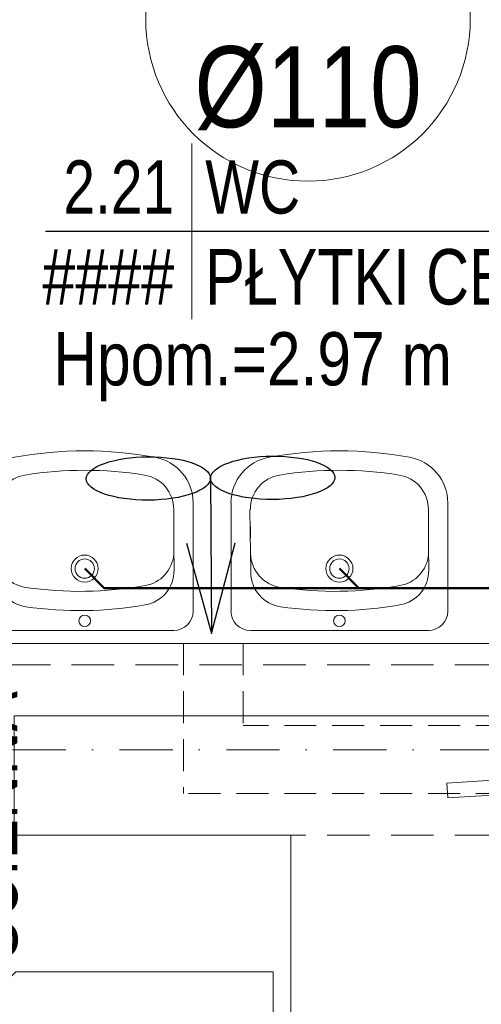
# Model space of a CAD drawing. Header units: millimetres. Extents: x -96593 to 66336, y -23969 to 7139.
# Tile 27 of 256: x -89284 to -89176, y -11496 to -11265. Entities that reach past the tile are written whole.
import ezdxf
from ezdxf.enums import TextEntityAlignment as Align

# ---------------------------------------------------------------- set-up
doc = ezdxf.new("R2010")
doc.units = ezdxf.units.MM
for name, pattern in [('DASHDOT', [1, 0.5, -0.25, 0, -0.25]), ('DASHED', [0.75, 0.5, -0.25]), ('DASHEDX2', [1.5, 1, -0.5])]:
    doc.linetypes.add(name, pattern=pattern)
for name, color, linetype, lineweight in [('BA_drz', 7, 'Continuous', 18), ('BA_KS_ist.', 34, 'Continuous', 50), ('BA_met', 7, 'Continuous', 18), ('BA_txs', 2, 'Continuous', 18), ('MM_KS_OPISY', 7, 'Continuous', 9), ('mm_went_opis', 7, 'Continuous', 15), ('PG_OSIE', 1, 'DASHDOT', 18), ('PG_PODCIĄGI', 1, 'DASHED', 18), ('PG_PRZERYWANE_ŚREDNIE', 1, 'DASHEDX2', 18), ('PG_WIDOKOWE_CIENKIE', 1, 'Continuous', 18), ('PG_WYPOSAŻENIE', 1, 'Continuous', 18), ('PG_ŚCIANY_DZIAŁOWE', 3, 'Continuous', 18)]:
    doc.layers.add(name, color=color, linetype=linetype, lineweight=lineweight)
doc.styles.add('BIKTS', font='bikromsw.shx', dxfattribs={"width": 0.85})
doc.styles.add('ROMANS', font='bikromsw.shx', dxfattribs={"width": 0.8})
doc.styles.get("Standard").update_dxf_attribs({"font": 'arial.ttf'})

# ---------------------------------------------------------------- blocks, each defined once
blk = doc.blocks.new('dr1h901')
at = {"color": 0}
blk.add_line((-0.5, 0), (-0.5, 1), dxfattribs=at)
blk.add_line((0, 0.3622), (0, -0.2655))
blk.add_arc((-0.5, 0), 1, 0, 90, dxfattribs=at)
blk = doc.blocks.new('A$Cf7835451')
at = {"layer": 'PG_WIDOKOWE_CIENKIE', "lineweight": 18}
for p, q in [((29.97, 50.9), (4.55, 50.9)), ((0, 4.55), (0, 46.36)), ((13.56, 46.28), (18.9, 46.36)), ((17.27, 46.25), (17.27, 46.33)), ((18.09, 46.3), (28.43, 46.46)), ((19.09, 46.31), (19.09, 46.36)), ((24.43, 46.36), (21.8, 46.36)), ((21.8, 46.36), (21.8, 46.36)), ((21.82, 46.36), (21.82, 46.36)), ((22.54, 46.36), (22.54, 46.41)), ((23.62, 46.36), (23.62, 46.38)), ((14.2, 4.47), (19.54, 4.55)), ((17.27, 4.51), (17.27, 4.6)), ((28.43, 4.55), (19.09, 4.55)), ((29.97, 0), (4.55, 0))]:
    blk.add_line(p, q, dxfattribs=at)
for centre, radius in [((14.54, 25.45), 3.18), ((2.27, 25.45), 1.36), ((14.54, 25.45), 2.27)]:
    blk.add_circle(centre, radius, dxfattribs=at)
for centre, radius, start, end in [((4.55, 46.36), 4.55, 90, 180), ((29.97, 40), 10.91, 10.2403, 90), ((13.68, 38.1), 8.18, 90.8747, 171.7206), ((18.21, 38.12), 8.18, 90.8747, 171.7206), ((28.43, 38.18), 8.18, 9.1541, 90), ((-50.54, 25.45), 92.72, 349.7597, 10.2403), ((-50.54, 25.45), 88.17, 350.8459, 9.1541), ((92.84, 26.58), 88.17, 171.7206, 190.0289), ((97.37, 26.6), 88.17, 171.7206, 190.0289), ((14.07, 12.65), 8.18, 190.0289, 270.8747), ((18.6, 12.67), 8.18, 190.0289, 264.7924), ((28.43, 12.73), 8.18, 270, 350.8459), ((29.97, 10.91), 10.91, 270, 349.7597), ((4.55, 4.55), 4.55, 180, 270)]:
    blk.add_arc(centre, radius, start, end, dxfattribs=at)
blk = doc.blocks.new('bikmet')
blk.add_line((0, 1.65), (0, -1.65))
at = {"style": 'ROMANS', "width": 0.8}
blk.add_attdef('NRPOM', text='', height=1, dxfattribs=at).set_placement((-0.333, 0.333), align=Align.RIGHT)
blk.add_attdef('NWAPOM', (0.25, 0.333), '', height=1, dxfattribs=at)
blk.add_attdef('PODLOGA', text='', height=1.042, dxfattribs=at).set_placement((0.25, -0.333), align=Align.TOP_LEFT)
blk = doc.blocks.new('A$C8890cfa8')
at = {"layer": 'PG_WYPOSAŻENIE', "color": 18, "true_color": 0x000000}
for p, q in [((63.4, 95.86), (32.15, 64.61)), ((58.89, 91.34), (58.81, 69.2)), ((58.81, 69.2), (36.82, 69.27))]:
    blk.add_line(p, q, dxfattribs=at)
blk.add_lwpolyline([(0, 100), (0, 0), (205, 0), (205, 100)], close=True, dxfattribs=at)
blk.add_lwpolyline([(32.15, 64.61), (32.15, 4.14), (200, 4.14), (200, 95.86), (63.4, 95.86)], dxfattribs=at)
blk = doc.blocks.new('A$C25dec356')
at = {"layer": 'PG_WYPOSAŻENIE', "color": 251, "true_color": 0x636466}
for p, q in [((18.97, 84.15), (21.08, 168.12)), ((21.08, 168.12), (28.08, 167.95)), ((23.85, 0), (28.08, 167.95)), ((18.19, 119.18), (17.31, 119.2)), ((19.85, 119.14), (18.09, 49.16)), ((18.19, 119.18), (19.85, 119.14)), ((1.41, 112.6), (0, 56.62)), ((1.41, 112.6), (16.02, 112.23)), ((26.67, 111.96), (33.84, 111.78)), ((33.84, 111.78), (32.43, 55.8)), ((18.97, 84.15), (16.85, 0.18)), ((0, 56.62), (15.19, 56.24)), ((25.26, 55.98), (32.43, 55.8)), ((16.28, 49.2), (17.16, 49.19)), ((18.09, 49.16), (17.16, 49.19)), ((16.85, 0.18), (23.85, 0))]:
    blk.add_line(p, q, dxfattribs=at)
for centre, radius, start, end in [((201.33, 81.48), 187.85, 168.4159, 189.8932), ((202.27, 81.46), 187.9, 168.4197, 189.8895)]:
    blk.add_arc(centre, radius, start, end, dxfattribs=at)
blk = doc.blocks.new('A$C8bed26aa')
at = {"color": 18, "lineweight": 30, "true_color": 0x000000, "xscale": 0.4999999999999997, "yscale": 0.4999999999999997, "zscale": 0.4999999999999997, "rotation": 274.9434522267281}
blk.add_blockref('A$C25dec356', (135.78, 590.58), dxfattribs=at)
at = {"layer": 'PG_PRZERYWANE_ŚREDNIE', "color": 4, "xscale": -1, "rotation": 89.99999999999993}
blk.add_blockref('A$C8890cfa8', (100, 570), dxfattribs=at)
at = {"layer": 'BA_txs', "color": 18, "true_color": 0x000000, "insert": (2.4, 603.78), "char_height": 12.5, "width": 265.5977, "attachment_point": 3, "rotation": 90, "style": 'BIKTS'}
blk.add_mtext('LISTWA ODBOJOWA\\P ŚCIENNA', dxfattribs=at)
blk = doc.blocks.new('A$C6458b610')
at = {"layer": 'mm_went_opis', "color": 40, "lineweight": 30, "true_color": 0xf8d731}
for points in [[(34.89, 20.29), (29.19, 41.54), (23.49, 20.29)], [(29.19, 5.09), (29.19, 41.54)]]:
    blk.add_lwpolyline(points, dxfattribs=at)
for centre in [(14.59, 5.09), (43.78, 5.09)]:
    blk.add_ellipse(centre, major_axis=(-14.59, 0), ratio=0.348878, dxfattribs=at)
blk = doc.blocks.new('A$C5DA075D8')
at = {"layer": 'BA_met', "color": 252}
blk.add_lwpolyline([(1908.75, 914.51), (2082.9, 914.51)], dxfattribs=at)
at = {"layer": 'mm_went_opis', "color": 252, "linetype": 'DASHED', "lineweight": 15, "ltscale": 15}
for p, q in [((1941.09, 817.76), (1941.09, 782.5)), ((1955.09, 817.76), (1955.09, 798.5)), ((2107.29, 798.5), (1955.09, 798.5)), ((2107.29, 782.5), (1941.09, 782.5))]:
    blk.add_line(p, q, dxfattribs=at)
at = {"layer": 'PG_OSIE', "color": 252, "ltscale": 25}
blk.add_lwpolyline([(696.17, 792.76), (2976.42, 792.76)], dxfattribs=at)
at = {"layer": 'PG_PODCIĄGI', "color": 252, "ltscale": 20}
for points in [[(924.84, 812.76), (2778.84, 812.76)], [(924.84, 772.76), (2778.84, 772.76)]]:
    blk.add_lwpolyline(points, dxfattribs=at)
at = {"layer": 'PG_ŚCIANY_DZIAŁOWE', "color": 252}
blk.add_lwpolyline([(1871.84, 772.76), (1871.84, 817.76), (2178.34, 817.76), (2178.34, 765.26), (2164.34, 765.26), (2164.34, 773.76), (2092.34, 773.76), (2092.34, 800.76), (1901.34, 800.76), (1901.34, 772.76), (1873.84, 772.76)], dxfattribs=at)
at = {"color": 252, "rotation": 180.3137587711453}
blk.add_blockref('A$C6458b610', (1976.62, 861.81), dxfattribs=at)
at = {"layer": 'BA_drz', "color": 252, "xscale": 90, "yscale": 90, "zscale": -90, "rotation": 270}
blk.add_blockref('dr1h901', (2025.34, 998.76), dxfattribs=at)
at = {"layer": 'BA_met', "color": 252}
ref = blk.add_blockref('bikmet', (1943.1, 914.51), dxfattribs=dict(at, xscale=12.5, yscale=12.5, zscale=12.5))
ref.add_attrib('NRPOM', ' 2.21', dxfattribs={"layer": '0', "height": 12.5, "style": 'ROMANS', "width": 0.8}).set_placement((1938.93, 918.68), align=Align.RIGHT)
ref.add_attrib('NWAPOM', 'WC', (1946.22, 918.68), dxfattribs={"layer": '0', "height": 12.5, "style": 'ROMANS', "width": 0.8})
ref.add_attrib('RAREA', '####', dxfattribs={"layer": '0', "height": 13.021, "style": 'ROMANS', "width": 0.8}).set_placement((1938.93, 910.35), align=Align.TOP_RIGHT)
ref.add_attrib('PODLOGA', 'PŁYTKI CERAM.', dxfattribs={"layer": '0', "height": 13.0208, "style": 'ROMANS', "width": 0.8}).set_placement((1946.22, 910.35), align=Align.TOP_LEFT)
at = {"layer": 'PG_PRZERYWANE_ŚREDNIE', "color": 252}
blk.add_blockref('A$C8bed26aa', (1866.34, 202.76), dxfattribs=at)
at = {"layer": 'PG_WIDOKOWE_CIENKIE', "color": 252, "lineweight": 30, "rotation": 90.00000000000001}
for p in [(1943.36, 820.78), (2003.17, 820.78)]:
    blk.add_blockref('A$Cf7835451', p, dxfattribs=at)
at = {"layer": 'BA_txs', "color": 252, "style": 'BIKTS', "width": 0.85}
blk.add_text('Hpom.=2.97 m', height=12.5, dxfattribs=at).set_placement((1910.55, 878.34))

msp = doc.modelspace()

# ---------------------------------------------------------------- linework, layer by layer
at = {"layer": 'BA_KS_ist.', "color": 30, "linetype": 'Continuous', "ltscale": 25}
for p, q in [((-89268.88, -11393.76), (-89264.32, -11398.32)), ((-89209.07, -11393.76), (-89204.51, -11398.32)), ((-89150.95, -11398.32), (-89264.32, -11398.32))]:
    msp.add_line(p, q, dxfattribs=at)
at = {"layer": 'BA_met', "color": 252}
msp.add_lwpolyline([(-89278.05, -11314.56), (-89103.89, -11314.56)], dxfattribs=at)
at = {"layer": 'MM_KS_OPISY'}
msp.add_circle((-89216.45, -11264.69), 38.1, dxfattribs=at)

# ---------------------------------------------------------------- block references
at = {"layer": 'BA_drz', "color": 252, "xscale": 90, "yscale": 90, "zscale": -90, "rotation": 270}
msp.add_blockref('dr1h901', (-89161.45, -11230.32), dxfattribs=at)
at = {"layer": 'BA_met', "color": 252}
ref = msp.add_blockref('bikmet', (-89243.7, -11314.56), dxfattribs=dict(at, xscale=12.5, yscale=12.5, zscale=12.5))
ref.add_attrib('NRPOM', ' 2.21', dxfattribs={"layer": '0', "height": 12.5, "style": 'ROMANS', "width": 0.8}).set_placement((-89247.86, -11310.4), align=Align.RIGHT)
ref.add_attrib('NWAPOM', 'WC', (-89240.57, -11310.4), dxfattribs={"layer": '0', "height": 12.5, "style": 'ROMANS', "width": 0.8})
ref.add_attrib('RAREA', '####', dxfattribs={"layer": '0', "height": 13.021, "style": 'ROMANS', "width": 0.8}).set_placement((-89247.86, -11318.73), align=Align.TOP_RIGHT)
ref.add_attrib('PODLOGA', 'PŁYTKI CERAM.', dxfattribs={"layer": '0', "height": 13.0208, "style": 'ROMANS', "width": 0.8}).set_placement((-89240.57, -11318.73), align=Align.TOP_LEFT)
at = {"layer": 'mm_went_opis', "color": 2, "lineweight": 60}
msp.add_blockref('A$C5DA075D8', (-91186.79, -12229.08), dxfattribs=at)

# ---------------------------------------------------------------- texts
at = {"layer": 'BA_txs', "color": 252, "style": 'BIKTS', "width": 0.85}
msp.add_text('Hpom.=2.97 m', height=12.5, dxfattribs=at).set_placement((-89276.24, -11350.74))
at = {"layer": 'MM_KS_OPISY', "insert": (-89243.11, -11271.09), "char_height": 19.05, "attachment_point": 1}
msp.add_mtext_dynamic_manual_height_columns('{\\fArial Narrow|b0|i0|c238|p34;%%C110}', width=0.5033, gutter_width=1, heights=[0], dxfattribs=at)

doc.saveas('drawing.dxf')
